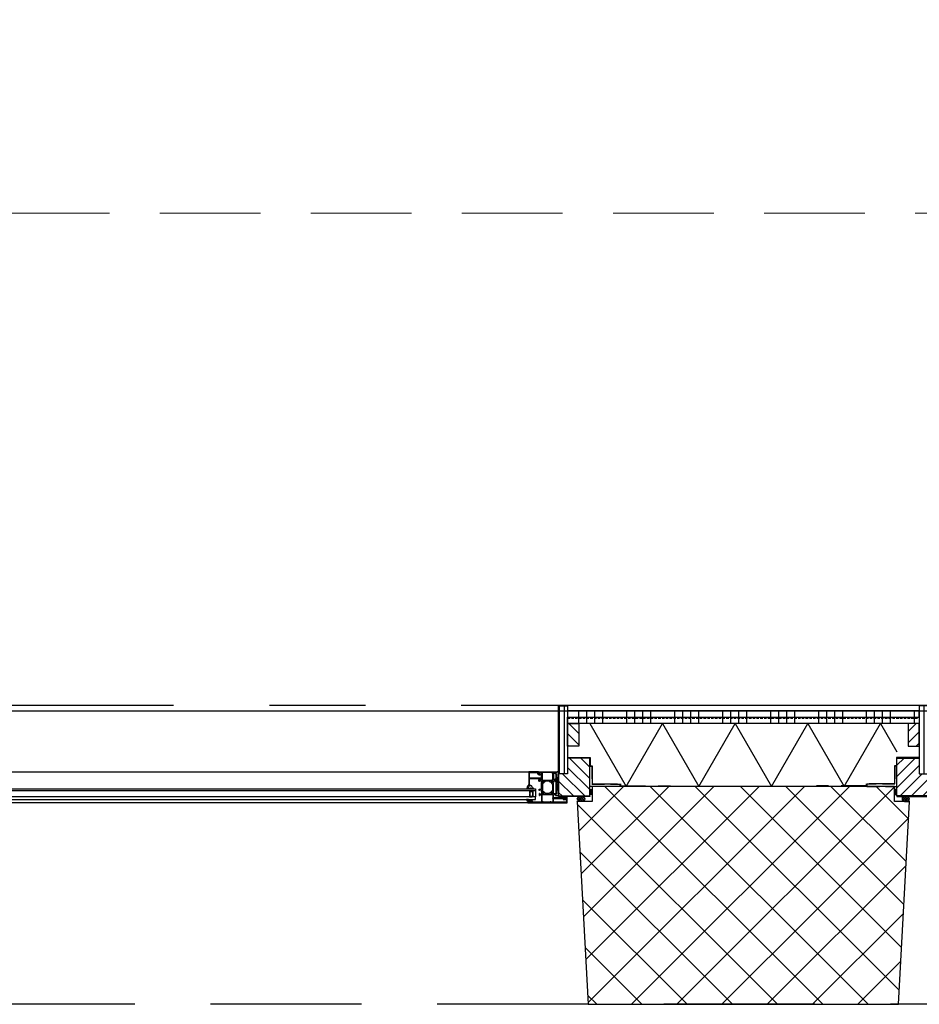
# Model space of a CAD drawing. Header units: millimetres. Extents: x 111285 to 237437, y -9513 to 52045.
# Tile 25 of 117: x 135845 to 137631, y 0 to 1956. Entities that reach past the tile are written whole.
import ezdxf

# ---------------------------------------------------------------- set-up
doc = ezdxf.new("R2010")
doc.units = ezdxf.units.MM
doc.header["$LTSCALE"] = 100
for name, pattern in [('ACAD_ISO10W100', [18, 12, -3, 0, -3]), ('CENTER', [50.8, 31.75, -6.35, 6.35, -6.35]), ('DASHED', [0.75, 0.5, -0.25]), ('DASHED3', [4.5, 3, -1.5])]:
    doc.linetypes.add(name, pattern=pattern)
doc.layers.get('0').update_dxf_attribs({"color": 252})
for name, color, linetype in [('0-aanzicht', 252, 'Continuous'), ('0-afwerking', 252, 'Continuous'), ('0-arc-wanden', 252, 'Continuous'), ('0-arcering', 252, 'Continuous'), ('0-binnenwanden', 252, 'Continuous'), ('0-BUITENKOZIJNEN', 252, 'Continuous'), ('0-constructie', 252, 'Continuous'), ('0-HOOFDSTRAMIEN', 1, 'CENTER'), ('0-ISOLATIE', 252, 'Continuous'), ('0-METSTU', 252, 'Continuous')]:
    doc.layers.add(name, color=color, linetype=linetype)
doc.layers.add('X-ref binnenlijn', color=252, linetype='Continuous', plot=False)
pattern_1 = [(270, (11130, 5e-10), (-9.525, -6e-16), [])]
pattern_2 = [(270, (11130, 5e-10), (-95.25, 5e-15), []), (270, (11145.875, -15.875), (-95.25, 5e-15), []), (270, (11161.75, -31.75), (-95.25, 5e-15), []), (270, (11177.625, -47.625), (-95.25, 5e-15), [])]
pattern_3 = [(315, (11141, 5e-10), (-11.22532, -11.22532), [])]
pattern_4 = [(225, (11119, 5e-10), (11.22532, -11.22532), [])]

# ---------------------------------------------------------------- blocks, each defined once
blk = doc.blocks.new('U-STRAMIEN')
at = {"layer": '0-HOOFDSTRAMIEN', "ltscale": 0.3}
blk.add_lwpolyline([(-5000, 0), (68000, 0)], dxfattribs=at)
blk = doc.blocks.new('S270152_3block')
at = {"color": 5, "linetype": 'Continuous'}
for points in [[(-2.9, 5.3), (-2.8, 6.1), (-2.4, 6.1), (-1.6, 4.7), (-1.6, 3), (-2.4, 1.7), (-2.8, 1.7), (-2.9, 2.4, 0.36397), (-3.2, 2.6), (-3.5, 2.6, 0.414214), (-4.2, 1.9), (-4.2, 0.2, -0.414214), (-4.4, 0), (-4.4, 0), (-4.4, 0, -0.514348), (-7, 0.7), (-7, 6.6), (-7, 6.6, -0.131652), (-7, 6.7), (-7, 6.7), (-6.5, 7.5), (-6.5, 7.5, -0.244142), (-6.1, 7.7), (-6.1, 7.7, -0.396233), (-5.8, 7.5), (-5.8, 7.5), (-5.8, 7.1), (-5.8, 7.1, -0.170304), (-5.8, 6.9), (-5.8, 6.9), (-6.1, 6.5), (-6.1, 6.5, 0.131652), (-6.1, 6.3), (-6.1, 6.3), (-6.1, 1.2), (-6.1, 1.2, 0.491631), (-6, 1.2), (-6, 1.2), (-6, 6.2, -0.131652), (-5.9, 6.5), (-5.1, 7.8), (-5.1, 7.8, -0.267949), (-4.7, 8.1), (-4.7, 8.1), (-4.4, 8.1, -0.414214), (-4.2, 7.9), (-4.2, 5.8, 0.414214), (-3.5, 5.1), (-3.2, 5.1, 0.36397)], [(-4.9, 0.5), (-4.9, 6.2), (-4.9, 6.2), (-4.9, 6.3), (-4.9, 6.3), (-4.9, 6.2), (-4.9, 6.2, 0.414214), (-4.9, 6.3, 0.414214), (-4.9, 6.3), (-5.1, 6.3), (-5.1, 6.3, 0.414214), (-5.1, 6.2), (-5.1, 6.2), (-5.1, 0.6), (-5.1, 0.6, -0.450354), (-5.1, 0.6), (-5.1, 0.6, -0.124641), (-5.7, 0.8), (-5.7, 0.8), (-5.7, 0.8), (-5.7, 0.8, 0.506575), (-5.7, 0.7), (-5.7, 0.7, 0.161858), (-5, 0.5), (-5, 0.5), (-4.9, 0.5), (-4.9, 0.5, 0.414214)], [(-2.6, 4.4, -0.388879), (-2.4, 4.2), (-2.4, 4.2), (-2.4, 3.5), (-2.4, 3.5, -0.388879), (-2.6, 3.3), (-2.6, 3.3), (-3.9, 3.2), (-3.9, 3.2, -0.440011), (-4.1, 3.4), (-4.1, 3.4), (-4.1, 4.3), (-4.1, 4.3, -0.440011), (-3.9, 4.5), (-3.9, 4.5)]]:
    blk.add_lwpolyline(points, format="xyb", close=True, dxfattribs=at)
blk = doc.blocks.new('S234715_6block')
at = {"color": 5, "linetype": 'Continuous'}
blk.add_lwpolyline([(-5.8, 4.4), (-5.8, 1.3, 0.191979), (-4.6, -1.8, -0.398651), (-4.6, -4, 0.191979), (-5.8, -7.1), (-5.8, -9.2, 0.414214), (-5.6, -9.4), (-5.4, -9.4, 0.326741), (-4.9, -8.9, -0.302866), (-2.8, -6.3), (-1, -5.8, 0.33328), (-0.2, -4.7), (-0.2, -3.7, -0.198912), (-0.1, -3.5), (0.5, -2.9, 0.493145), (0.5, -2.6), (-0.1, -2.2, -0.267949), (-0.2, -2), (-0.2, 0, -0.414214), (0, 0.2), (1.9, 0.2, 0.635409), (2.1, 0.6, 0.209907), (-4.3, 3.3, 0.491509), (-4.5, 2.9, 0.194986), (-2.7, 0.8, -1.088983), (-3, 0.4, -0.162066), (-5.1, 4.1, 0.416129), (-5.6, 4.6), (-5.6, 4.6, 0.414214)], format="xyb", close=True, dxfattribs=at)
blk = doc.blocks.new('S170718block')
at = {"layer": '0-BUITENKOZIJNEN', "linetype": 'Continuous'}
blk.add_lwpolyline([(-26.4, 18.1), (-26.4, 18.1, -0.414214), (-25.9, 18.6), (-14.9, 18.6), (-14.9, 18.6, -0.454262), (-13.7, 17.6), (-13.7, 9.9), (-13.7, -0.4), (-13.7, -2.7, -0.767327), (-14.1, -2.8), (-15.3, -2.1, 0.198912), (-15.5, -2), (-15.6, -2, 0.414214), (-15.8, -2.2), (-15.8, -2.7, 0.131652), (-15.7, -2.9), (-14.3, -4, 0.767327), (-12.6, -3.6), (-12.6, -0.6), (-12.6, 9.9), (-12.6, 17.6, -0.421807), (-11.6, 18.6), (-3, 18.3, -0.406661), (-1.5, 16.8), (-1.5, 9.9), (-1.5, 3.7, -0.267949), (-1.7, 3.3), (-4.9, 1.8, 0.267949), (-5.9, 0), (-5.9, -2.4, 0.668179), (-5, -2.8), (-4.5, -2.2, 0.467105), (-4.5, -1.7, -0.245393), (-4.7, -1.4), (-4.7, -0.1, -0.267949), (-4.2, 0.8), (-1.9, 1.8, -0.57735), (-1.2, 1.4), (-1.2, 0.7, 0.414214), (-1, 0.5), (-0.5, 0.5, 0.414214), (0, 1), (0, 9.9), (0, 19.3), (0, 19.3, 0.414214), (-0.5, 19.8), (-27.4, 19.8, 0.414214), (-27.9, 19.3), (-27.9, 19.3), (-27.9, 18), (-27.9, 18, 0.414214), (-27.4, 17.5), (-27.4, 17.5), (-26.9, 17.5), (-26.9, 17.5, 0.414214), (-26.4, 18), (-26.4, 18.1), (-26.4, 18), (-26.4, 18)], format="xyb", close=True, dxfattribs=at)
blk = doc.blocks.new('S270148block')
at = {"color": 5, "linetype": 'Continuous'}
for points in [[(6.7, -1.5), (6.7, -1.5, 0.150479), (6.8, -1.3), (6.8, -1.3), (6.8, 0.2), (6.8, 0.2, -0.203155), (6.8, 2.2), (6.8, 2.2), (6.8, 2.5), (6.8, 2.5, 0.321315), (3.6, 0.2), (3.6, 0.2), (3.7, 0.2), (3.7, 0.2, -0.414214), (4.2, -0.3), (4.2, -0.3), (4.2, -2.2), (4.2, -2.2, -0.414214), (3.7, -2.7), (3.7, -2.7), (3, -2.7), (3, -2.7, -0.414214), (2.8, -2.5), (2.8, -2.5), (2.8, -2.5), (2.8, -2.4), (2.8, -2.4, 0.414214), (2.5, -2.1), (2.5, -2.1), (2.3, -2.1), (2.3, -2.1), (1.7, -2.9), (1.7, -2.9), (1.7, -5.1), (1.7, -5.1), (2.3, -5.9), (2.3, -5.9), (2.5, -5.9), (2.5, -5.9, 0.414214), (2.8, -5.6), (2.8, -5.6), (2.8, -5.5), (2.8, -5.5, -0.414214), (3, -5.3), (3, -5.3), (3.7, -5.3), (3.7, -5.3, -0.414214), (4.2, -5.8), (4.2, -5.8), (4.2, -7), (4.2, -7, 0.216855), (4.6, -7), (4.6, -7, 0.246521), (4.8, -6.8, -0.121194)], [(6, -1.1), (6, -1.1, 0.024804), (5.4, -2.2), (5.4, -2.2, -0.78183), (4.8, -2.1), (4.8, -2.1), (4.8, -0.3), (4.8, -0.3, 0.138255), (4.6, 0.3), (4.6, 0.3, -0.29655), (4.6, 0.6), (4.6, 0.6, -0.093259), (5.3, 1.3), (5.3, 1.3, -0.587696), (5.8, 1.1), (5.8, 1.1, 0.095255), (6.1, -0.2, -0.257242)], [(4.2, -4.5), (4.2, -4.5), (2.8, -4.5), (2.8, -4.5, -0.414214), (2.5, -4.2), (2.5, -4.2), (2.5, -3.8), (2.5, -3.8, -0.414214), (2.8, -3.5), (2.8, -3.5), (4, -3.5), (4, -3.5, -0.300021), (4.3, -3.7), (4.3, -3.7), (4.4, -4.1, -0.538437)]]:
    blk.add_lwpolyline(points, format="xyb", close=True, dxfattribs=at)
blk = doc.blocks.new('770759block')
at = {"linetype": 'Continuous'}
for points in [[(20.9, -31.5, 0.126173), (20.7, -31.5), (19.2, -32.4), (18.7, -32.4, -0.414214), (18.5, -32.2), (18.5, -31.2, -0.609065), (18.8, -31, 1.936492), (18.8, -29.8, -0.609065), (18.5, -29.6), (18.5, -28.6), (18.5, -28.6, -0.534511), (18.8, -28.4), (18.8, -28.4), (20.2, -29, 0.376373), (22.1, -28.4), (22.7, -27.3, -0.267949), (23.1, -27), (25.5, -27, 0.414214), (26, -26.5), (26, -23.8, 0.414214), (25.7, -23.5), (25.1, -23.5, -1), (25.1, -22.5), (26.7, -22.5, -0.414214), (27.2, -23), (27.2, -26.5, 0.414214), (27.7, -27), (38.9, -27, -0.267949), (39.3, -27.3), (39.9, -28.4, 0.376373), (41.8, -29), (43.2, -28.4, -0.534511), (43.5, -28.6), (43.5, -29.6, -0.609065), (43.2, -29.8, 1.936492), (43.2, -31, -0.609065), (43.5, -31.2), (43.5, -32.2), (43.5, -32.2, -0.414214), (43.3, -32.4), (43.3, -32.4), (42.7, -32.4), (41.3, -31.5, 0.126173), (41.1, -31.5, -0.233397), (38.4, -30.1, 0.239087), (36.4, -29), (25.6, -29, 0.239087), (23.6, -30.1, -0.233397)], [(18.7, -45.6), (18.7, -45.6, 0.414214), (18.5, -45.8), (18.5, -46.8, 0.609065), (18.8, -47, -1.936492), (18.8, -48.2, 0.609065), (18.5, -48.4), (18.5, -49.4, 0.534511), (18.8, -49.6), (20.2, -49, -0.376373), (22.1, -49.6), (22.7, -50.7, 0.267949), (23.1, -51), (38.9, -51, 0.267949), (39.3, -50.7), (39.9, -49.6, -0.376373), (41.8, -49), (43.2, -49.6, 0.534511), (43.5, -49.4), (43.5, -48.4, 0.609065), (43.2, -48.2, -1.936492), (43.2, -47, 0.609065), (43.5, -46.8), (43.5, -45.8, 0.414214), (43.3, -45.6), (42.7, -45.6), (41.3, -46.5, -0.126173), (41.1, -46.5, 0.233397), (38.4, -47.9, -0.239087), (36.4, -49), (25.6, -49, -0.239087), (23.6, -47.9, 0.233397), (20.9, -46.5, -0.126173), (20.7, -46.5), (19.2, -45.6)]]:
    blk.add_lwpolyline(points, format="xyb", close=True, dxfattribs=at)
at = {"layer": '0-BUITENKOZIJNEN', "linetype": 'Continuous', "ltscale": 0.25}
blk.add_lwpolyline([(20.6, -31.6), (19.2, -32.4), (18.7, -32.4, -0.414214), (18.5, -32.2), (18.5, -28.4, -0.414214), (18.7, -28.2), (20.7, -29, 0.9366), (21.1, -29.2), (22.1, -27.5, 0.577375), (21.9, -27), (18.3, -27, -0.414214), (17.6, -26.3), (17.6, -23.8, -0.414214), (17.9, -23.5), (18.5, -23.5, 1), (18.5, -22.5), (15.3, -22.5, 0.412335), (14.5, -23.3, 0.416094), (14.7, -23.5), (15.9, -23.5, -0.414214), (16.1, -23.7), (16.1, -26.5, -0.414214), (15.6, -27), (2.3, -27, -0.410557), (1.8, -26.5), (1.6, -11), (1.6, -8.5, -0.414214), (2.1, -8), (3, -8, -0.414214), (3.2, -8.2), (3.2, -9.1, 1), (4, -9.1), (4, -6, 0.414214), (3.5, -5.5), (3.2, -5.5, 0.414214), (3, -5.7), (3, -6.3, -0.414214), (2.5, -6.8), (1.9, -6.8, -0.414214), (1.4, -6.3), (1.4, -1.7, -0.414214), (1.9, -1.2), (2.5, -1.2, -0.414214), (3, -1.7), (3, -2.3, 0.414214), (3.2, -2.5), (3.5, -2.5, 0.414214), (4, -2), (4, -0.5, 0.414214), (3.5, 0), (0.5, 0, 0.414214), (0, -0.5), (0, -77.5, 0.414214), (0.5, -78), (9.7, -78, 0.414214), (10.2, -77.5), (10.2, -76, 0.414214), (9.7, -75.5), (9.6, -75.5, 0.414214), (9.4, -75.7), (9.4, -76, -1), (7.8, -76), (7.8, -72, -1), (9.4, -72), (9.4, -72.3, 0.414214), (9.6, -72.5), (9.7, -72.5, 0.414214), (10.2, -72), (10.2, -51.5, -0.414214), (10.7, -51), (16.2, -51, -0.414214), (16.7, -51.5), (16.7, -54.6, -0.414214), (16.5, -54.8), (14.9, -54.8, 0.414214), (14.7, -55, 0.414214), (15.5, -55.8), (17.8, -55.8, 0.414214), (18.3, -55.3), (18.3, -51.2, -0.414214), (18.5, -51), (21.9, -51, 0.577351), (22.1, -50.5), (21.1, -48.8, 0.936617), (20.7, -49), (18.7, -49.8, -0.414214), (18.5, -49.6), (18.5, -45.8, -0.414214), (18.7, -45.6), (19.2, -45.6), (20.6, -46.4, 0.999993), (21, -46.4), (21, -46, 0.267949), (19.5, -43.4), (19, -43.2, -0.267949), (18.5, -42.3), (18.5, -35.7, -0.267949), (19, -34.8), (19.5, -34.6, 0.267949), (21, -32), (21, -31.6, 0.999992)], format="xyb", close=True, dxfattribs=at)
at = {"layer": '0-BUITENKOZIJNEN', "linetype": 'Continuous'}
for points in [[(1.4, -49.1), (1.4, -45.9, -0.414214), (1.6, -45.7), (1.8, -45.7, 0.414214), (2, -45.5), (2, -44.4, 0.414214), (1.8, -44.2), (1.6, -44.2, -0.414214), (1.4, -44), (1.4, -30.5, -0.414214), (1.6, -30.3), (1.8, -30.3, 0.414214), (2, -30.1), (2, -29, -0.414214), (2.2, -28.8), (3.3, -28.8, 0.414214), (3.5, -28.6, -0.414214), (3.7, -28.4), (15, -28.4, -0.414214), (15.2, -28.6, 0.414214), (15.4, -28.8), (16.5, -28.8, -0.414214), (16.7, -29), (16.7, -49, -0.414214), (16.5, -49.2), (15.4, -49.2, 0.414214), (15.2, -49.4, -0.414214), (15, -49.6), (10.4, -49.6, -0.414214), (10.2, -49.4, 0.414214), (10, -49.2), (9, -49.2, 0.414214), (8.8, -49.4, -0.414214), (8.6, -49.6), (1.9, -49.6, -0.414214)], [(58, -23.5, -0.536675), (57.8, -23.2, -0.301511), (59.7, -22), (61.5, -22, -0.414214), (62, -22.5), (62, -55.5, -0.414214), (61.5, -56), (59.7, -56, -0.301511), (57.8, -54.8, -0.536675), (58, -54.5), (59.7, -54.5, 0.414214), (60.2, -54), (60.2, -51.5, 0.414214), (59.7, -51), (46.2, -51, 0.414214), (45.7, -51.5), (45.7, -54, 0.414214), (46.2, -54.5), (47.6, -54.5, -0.553992), (47.8, -54.8, -0.287008), (46.2, -55.8), (43.4, -55.8, -0.414214), (42.4, -54.8), (42.4, -54.7, -0.414214), (42.6, -54.5), (43.8, -54.5, 0.414214), (44, -54.3), (44, -51.7, 0.414214), (43.3, -51), (43.3, -51), (40.6, -51), (40.6, -51, -0.57735), (40.4, -50.5), (40.7, -49.9), (41.4, -48.8, -1), (41.7, -49), (43.2, -49.6, 0.534511), (43.5, -49.4), (43.5, -49.4), (43.5, -45.8, 0.414214), (43.3, -45.6), (42.8, -45.6), (42.8, -45.6), (41.4, -46.4, -1.077346), (41, -46.4), (41, -46, -0.267949), (42.5, -43.4), (42.5, -43.4), (43, -43.2, 0.267949), (43.5, -42.3), (43.5, -39), (43.5, -39), (43.5, -35.7, 0.267949), (43, -34.8), (43, -34.8), (42.5, -34.6, -0.267949), (41, -32), (41, -32), (41, -31.6, -1.077346), (41.4, -31.6), (42.8, -32.4), (43.3, -32.4, 0.414214), (43.5, -32.2), (43.5, -32.2), (43.5, -28.6), (43.5, -28.6, 0.534511), (43.2, -28.4), (41.7, -29), (41.7, -29, -1), (41.4, -29.2), (41.4, -29.2), (40.7, -28.1), (40.7, -28.1), (40.4, -27.5, -0.57735), (40.6, -27), (40.6, -27), (43.3, -27, 0.414214), (44, -26.3), (44, -23.7, 0.414214), (43.8, -23.5), (42.6, -23.5, -0.414214), (42.4, -23.3), (42.4, -23.2, -0.414214), (43.4, -22.2), (46.2, -22.2, -0.287008), (47.8, -23.2, -0.553992), (47.6, -23.5), (46.2, -23.5, 0.414214), (45.7, -24), (45.7, -26.5, 0.414214), (46.2, -27), (59.7, -27, 0.414214), (60.2, -26.5), (60.2, -24, 0.414214), (59.7, -23.5)], [(60.6, -34), (60.6, -34), (60.6, -30.5), (60.6, -30.5, 0.414214), (60.4, -30.3, -0.414214), (60.2, -30.1), (60.2, -29), (60.2, -29, 0.414214), (60, -28.8), (58.9, -28.8, -0.414214), (58.7, -28.6, 0.414214), (58.5, -28.4), (47, -28.4), (47, -28.4, 0.414214), (46.8, -28.6, -0.414214), (46.6, -28.8), (45.5, -28.8, 0.414214), (45.3, -29), (45.3, -30.1), (45.3, -49), (45.3, -49, 0.414214), (45.5, -49.2), (46.6, -49.2, -0.414214), (46.8, -49.4, 0.414214), (47, -49.6), (58.5, -49.6, 0.414214), (58.7, -49.4), (58.7, -49.4, -0.414214), (58.9, -49.2), (58.9, -49.2), (60, -49.2, 0.414214), (60.2, -49), (60.2, -49), (60.2, -47.9), (60.2, -47.9, -0.414214), (60.4, -47.7), (60.4, -47.7, 0.414214), (60.6, -47.5), (60.6, -47.5)], [(6.1, -76.6), (1.9, -76.6, -0.414214), (1.4, -76.1), (1.4, -51.5, -0.414214), (1.9, -51), (8.3, -51, -0.414214), (8.8, -51.5), (8.8, -69.3, -0.414214), (8.3, -69.8), (8.1, -69.8, 0.414214), (6.6, -71.3), (6.6, -76.1, -0.414214)]]:
    blk.add_lwpolyline(points, format="xyb", close=True, dxfattribs=at)
blk = doc.blocks.new('onderlegger beganegrond')
at = {"layer": '0-arc-wanden', "ltscale": 0.1}
h = blk.add_hatch(dxfattribs=at)
h.set_pattern_fill('ANSI37', color=256, scale=20, style=0)
h.set_pattern_definition([(45, (7530, 594), (-44.9013, 44.9013), []), (135, (7530, 594), (-44.9013, -44.9013), [])])
h.paths.add_polyline_path([(10830, 403), (10800, 403), (10822, 0), (11438, 0), (11460, 403), (11430, 403), (11430, 433), (10830, 433)])
at = {"layer": '0-arcering', "ltscale": 0.1}
h = blk.add_hatch(dxfattribs=at)
h.set_pattern_fill('ANSI31', color=256, scale=3, angle=45, style=0)
h.set_pattern_definition(pattern_1)
h.paths.add_polyline_path([(10763, 593), (10781, 593), (10781, 458), (10763, 458)])
h = blk.add_hatch(dxfattribs=at)
h.set_pattern_fill('ANSI31', color=256, scale=3, angle=45, style=0)
h.set_pattern_definition(pattern_1)
h.paths.add_polyline_path([(11497, 593), (11479, 593), (11479, 458), (11497, 458)])
h = blk.add_hatch(dxfattribs=at)
h.set_pattern_fill('ANSI34', color=256, scale=5, angle=45, style=0)
h.set_pattern_definition(pattern_2)
h.paths.add_polyline_path([(10781, 570.5), (11479, 570.5), (11479, 583), (10781, 583)])
h = blk.add_hatch(dxfattribs=at)
h.set_pattern_fill('ANSI34', color=256, scale=5, angle=45, style=0)
h.set_pattern_definition(pattern_2)
h.paths.add_polyline_path([(10781, 570.5), (11479, 570.5), (11479, 558), (10781, 558)])
h = blk.add_hatch(dxfattribs=at)
h.set_pattern_fill('ANSI31', color=256, scale=5, style=0)
h.set_pattern_definition(pattern_3)
h.paths.add_polyline_path([(10781, 558), (10803, 558), (10803, 513), (10781, 513)])
h = blk.add_hatch(dxfattribs=at)
h.set_pattern_fill('ANSI31', color=256, scale=5, style=0)
h.set_pattern_definition(pattern_4)
h.paths.add_polyline_path([(11479, 558), (11457, 558), (11457, 513), (11479, 513)])
h = blk.add_hatch(dxfattribs=at)
h.set_pattern_fill('ANSI31', color=256, scale=5, style=0)
h.set_pattern_definition(pattern_3)
h.paths.add_polyline_path([(10763, 414), (10825, 414), (10825, 489), (10781, 489), (10781, 458), (10763, 458)])
h = blk.add_hatch(dxfattribs=at)
h.set_pattern_fill('ANSI31', color=256, scale=5, style=0)
h.set_pattern_definition(pattern_4)
h.paths.add_polyline_path([(11497, 414), (11435, 414), (11435, 489), (11479, 489), (11479, 458), (11497, 458)])
h = blk.add_hatch(dxfattribs=at)
h.set_pattern_fill('ANSI37', color=256, style=0)
h.set_pattern_definition([(315, (-14074.448, 43794), (-2.24506403, -2.24506403), []), (225, (-14074.448, 43794), (-2.24506403, 2.24506403), [])])
edge = h.paths.add_edge_path()
edge.add_line((10800, 413), (10810, 413))
edge.add_arc((10810, 408), 5, 0, 90, ccw=False)
edge.add_arc((10810, 408), 5, -90, 0, ccw=False)
edge.add_line((10810, 403), (10800, 403))
edge.add_arc((10798.1, 405.5), 3.11, 306.5592, 413.4408)
edge.add_arc((10798.1, 410.5), 3.11, 306.5592, 413.4408)
h = blk.add_hatch(dxfattribs=at)
h.set_pattern_fill('ANSI37', color=256, scale=0.5, angle=-90, style=0)
h.set_pattern_definition([(45, (-10865.5, -12018.1136), (1.12253202, -1.12253202), []), (315, (-10865.5, -12018.1136), (-1.12253202, -1.12253202), [])])
edge = h.paths.add_edge_path()
edge.add_line((10825, 419.1), (10825, 424.1))
edge.add_arc((10827.5, 424.1), 2.5, 90, 180, ccw=False)
edge.add_arc((10827.5, 424.1), 2.5, 0, 90, ccw=False)
edge.add_line((10830, 424.1), (10830, 419.1))
edge.add_arc((10827.5, 419.1), 2.5, -90, 0, ccw=False)
edge.add_arc((10827.5, 419.1), 2.5, 180, 270, ccw=False)
h = blk.add_hatch(dxfattribs=at)
h.set_pattern_fill('ANSI37', color=256, scale=0.5, angle=-90, style=0)
h.set_pattern_definition([(135, (33125.5, -12018.1136), (-1.12253202, -1.12253202), []), (225, (33125.5, -12018.1136), (1.12253202, -1.12253202), [])])
edge = h.paths.add_edge_path()
edge.add_line((11435, 419.1), (11435, 424.1))
edge.add_arc((11432.5, 424.1), 2.5, 360, 450)
edge.add_arc((11432.5, 424.1), 2.5, 90, 180)
edge.add_line((11430, 424.1), (11430, 419.1))
edge.add_arc((11432.5, 419.1), 2.5, 180, 270)
edge.add_arc((11432.5, 419.1), 2.5, 270, 360)
h = blk.add_hatch(dxfattribs=at)
h.set_pattern_fill('ANSI37', color=256, style=0)
h.set_pattern_definition([(225, (36334.448, 43794), (2.24506403, -2.24506403), []), (315, (36334.448, 43794), (2.24506403, 2.24506403), [])])
edge = h.paths.add_edge_path()
edge.add_line((11460, 413), (11450, 413))
edge.add_arc((11450, 408), 5, 90, 180)
edge.add_arc((11450, 408), 5, 180, 270)
edge.add_line((11450, 403), (11460, 403))
edge.add_arc((11461.9, 405.5), 3.11, 126.5592, 233.4408, ccw=False)
edge.add_arc((11461.9, 410.5), 3.11, 126.5592, 233.4408, ccw=False)
at = {"linetype": 'DASHED', "ltscale": 0.1}
blk.add_line((10781, 568.5), (11479, 568.5), dxfattribs=at)
at = {"linetype": 'Continuous', "ltscale": 0.25}
for p, q in [((9330, 462), (10704.4, 462)), ((10702, 400), (9330, 400))]:
    blk.add_line(p, q, dxfattribs=at)
at = {"ltscale": 0.1}
for p, q in [((10758, 414), (10763, 461.5)), ((10763, 414), (10758, 461.5))]:
    blk.add_line(p, q, dxfattribs=at)
at = {"linetype": 'Continuous'}
for p, q in [((9330, 428), (10717.1, 428)), ((10717.1, 424), (9330, 424)), ((10717.1, 428), (10717.1, 424)), ((10717.1, 424), (10717.1, 412))]:
    blk.add_line(p, q, dxfattribs=at)
at = {"linetype": 'DASHED', "lineweight": 0, "ltscale": 4}
blk.add_lwpolyline([(7571.2, 1571.4), (43680, 1570.2)], dxfattribs=at)
at = {"linetype": 'DASHED', "ltscale": 0.5}
for points in [[(10829, 437), (10885, 437), (10885, 433), (10825, 433), (10825, 473), (10829, 473)], [(11431, 437), (11375, 437), (11375, 433), (11435, 433), (11435, 473), (11431, 473)]]:
    blk.add_lwpolyline(points, close=True, dxfattribs=at)
at = {"ltscale": 0.1}
blk.add_lwpolyline([(10758, 461.5), (10763, 461.5), (10763, 414), (10758, 414)], close=True, dxfattribs=at)
at = {"linetype": 'Continuous'}
blk.add_lwpolyline([(9330, 407), (10717.1, 407), (10717.1, 412), (9330, 412)], dxfattribs=at)
for points in [[(10705.5, 419.2), (10706.7, 418), (10705.5, 416.8), (10705.5, 412), (10710.5, 412), (10712.5, 414), (10712.5, 422), (10710.5, 424), (10705.5, 424)], [(10710.5, 414), (10710.5, 413), (10707, 413), (10707, 423), (10710.5, 423), (10710.5, 422), (10711.5, 422), (10711.5, 414)]]:
    blk.add_lwpolyline(points, close=True, dxfattribs=at)
for points in [[(10763, 414), (10825, 414), (10825, 413), (10763, 413)], [(11497, 414), (11435, 414), (11435, 413), (11497, 413)]]:
    blk.add_lwpolyline(points, close=True)
at = {"ltscale": 0.1}
for points in [[(10800, 413), (10810, 413, -0.414214), (10815, 408), (10815, 408, -0.414214), (10810, 403), (10800, 403, 0.503394), (10800, 408), (10800, 408, 0.503394)], [(10825, 419.1), (10825, 424.1, -0.414214), (10827.5, 426.6), (10827.5, 426.6, -0.414214), (10830, 424.1), (10830, 419.1, -0.414214), (10827.5, 416.6), (10827.5, 416.6, -0.414214)], [(11435, 419.1), (11435, 424.1, 0.414214), (11432.5, 426.6), (11432.5, 426.6, 0.414214), (11430, 424.1), (11430, 419.1, 0.414214), (11432.5, 416.6), (11432.5, 416.6, 0.414214)], [(11460, 413), (11450, 413, 0.414214), (11445, 408), (11445, 408, 0.414214), (11450, 403), (11460, 403, -0.503394), (11460, 408), (11460, 408, -0.503394)]]:
    blk.add_lwpolyline(points, format="xyb", close=True, dxfattribs=at)
at = {"linetype": 'Continuous'}
blk.add_arc((10756, 477.9), 16, 275.6178, 295.1866, dxfattribs=at)
at = {"layer": '0-aanzicht', "linetype": 'DASHED3'}
blk.add_lwpolyline([(64822, 0), (15, 0), (15, 15), (0, 15), (0, 44373), (15, 44373), (15, 44388), (33060, 44388)], dxfattribs=at)
at = {"layer": '0-afwerking', "linetype": 'DASHED'}
for points in [[(10781, 490), (10826, 490), (10826, 474), (10830, 474), (10830, 438), (10886, 438), (10886, 434), (10985, 434)], [(11479, 490), (11434, 490), (11434, 474), (11430, 474), (11430, 438), (11374, 438), (11374, 434), (11275, 434)]]:
    blk.add_lwpolyline(points, dxfattribs=at)
at = {"layer": '0-binnenwanden', "ltscale": 0.1}
for points in [[(10763, 593), (10781, 593), (10781, 458), (10763, 458)], [(11497, 593), (11479, 593), (11479, 458), (11497, 458)], [(10781, 558), (10803, 558), (10803, 513), (10781, 513)], [(11479, 558), (11457, 558), (11457, 513), (11479, 513)], [(10763, 414), (10825, 414), (10825, 489), (10781, 489), (10781, 458), (10763, 458)], [(11497, 414), (11435, 414), (11435, 489), (11479, 489), (11479, 458), (11497, 458)]]:
    blk.add_lwpolyline(points, close=True, dxfattribs=at)
at = {"layer": '0-constructie', "ltscale": 10}
blk.add_lwpolyline([(10830, 403), (10800, 403), (10822, 0), (11438, 0), (11460, 403), (11430, 403), (11430, 433), (10830, 433)], close=True, dxfattribs=at)
at = {"layer": '0-ISOLATIE', "ltscale": 0.1}
for points in [[(10825, 558), (10897.2, 433), (10969.3, 558)], [(10969.3, 558), (11041.5, 433), (11113.7, 558)], [(11113.7, 558), (11185.8, 433), (11258, 558)], [(11258, 558), (11330.2, 433), (11402.4, 558)], [(11402.4, 558), (11435, 501.4)]]:
    blk.add_lwpolyline(points, dxfattribs=at)
at = {"layer": '0-METSTU', "ltscale": 0.1}
for points in [[(10781, 570.5), (11479, 570.5), (11479, 583), (10781, 583)], [(10781, 570.5), (11479, 570.5), (11479, 558), (10781, 558)]]:
    blk.add_lwpolyline(points, close=True, dxfattribs=at)
at = {"layer": 'X-ref binnenlijn'}
blk.add_lwpolyline([(65120, 12574), (32630, 12574), (32630, 12638), (7405, 12638), (7405, 16138), (32630, 16138), (32630, 29144), (7405, 29144), (7405, 32644), (32630, 32644), (32630, 43805), (583, 43805), (583, 583), (43680, 583)], dxfattribs=at)
at = {"linetype": 'Continuous', "ltscale": 0.25, "rotation": 90}
blk.add_blockref('770759block', (10702, 400), dxfattribs=at)
at = {"rotation": 90}
for name, p in [('S170718block', (10724, 462)), ('S270148block', (10702, 400))]:
    blk.add_blockref(name, p, dxfattribs=at)
at = {"linetype": 'Continuous', "rotation": 90}
blk.add_blockref('S234715_6block', (10704.2, 434.1), dxfattribs=at)
at = {"linetype": 'ACAD_ISO10W100', "extrusion": (0, 0, -1), "zscale": -1, "rotation": 270}
blk.add_blockref('S270152_3block', (-10780, 406.4), dxfattribs=at)

msp = doc.modelspace()

# ---------------------------------------------------------------- linework, layer by layer
at = {"color": 5, "linetype": 'Continuous'}
for points in [[(136851.8, 428.3), (136854.9, 428.3, 0.191979), (136858, 429.5, -0.398651), (136860.2, 429.5, 0.191979), (136863.3, 428.3), (136865.4, 428.3, 0.414214), (136865.6, 428.5), (136865.6, 428.7, 0.326741), (136865.1, 429.2, -0.302866), (136862.5, 431.3), (136862, 433.1, 0.33328), (136860.9, 433.9), (136859.9, 433.9, -0.198912), (136859.7, 434), (136859.1, 434.6, 0.493145), (136858.8, 434.6), (136858.4, 434, -0.267949), (136858.2, 433.9), (136856.2, 433.9, -0.414214), (136856, 434.1), (136856, 436, 0.635409), (136855.6, 436.2, 0.209907), (136852.9, 429.8, 0.491509), (136853.3, 429.6, 0.194986), (136855.4, 431.4, -1.088983), (136855.8, 431.1, -0.162066), (136852.1, 429, 0.416129), (136851.6, 428.5), (136851.6, 428.5, 0.414214)], [(136926.7, 409.3), (136925.9, 409.2), (136925.9, 408.8), (136927.3, 408), (136929, 408), (136930.3, 408.8), (136930.3, 409.2), (136929.6, 409.3, -0.36397), (136929.4, 409.6), (136929.4, 409.9, -0.414214), (136930.1, 410.6), (136931.8, 410.6, 0.414214), (136932, 410.8), (136932, 410.8), (136932, 410.8, 0.514348), (136931.2, 413.4), (136925.4, 413.4), (136925.4, 413.4, 0.131652), (136925.3, 413.4), (136925.3, 413.4), (136924.5, 412.9), (136924.5, 412.9, 0.244142), (136924.3, 412.5), (136924.3, 412.5, 0.396233), (136924.5, 412.2), (136924.5, 412.2), (136924.9, 412.2), (136924.9, 412.2, 0.170304), (136925.1, 412.2), (136925.1, 412.2), (136925.5, 412.5), (136925.5, 412.5, -0.131652), (136925.7, 412.5), (136925.7, 412.5), (136930.8, 412.5), (136930.8, 412.5, -0.491631), (136930.8, 412.4), (136930.8, 412.4), (136925.8, 412.4, 0.131652), (136925.5, 412.3), (136924.1, 411.5), (136924.1, 411.5, 0.267949), (136923.9, 411.1), (136923.9, 411.1), (136923.9, 410.8, 0.414214), (136924.1, 410.6), (136926.2, 410.6, -0.414214), (136926.9, 409.9), (136926.9, 409.6, -0.36397)], [(136931.5, 411.3), (136925.8, 411.3), (136925.8, 411.3), (136925.7, 411.3), (136925.7, 411.3), (136925.8, 411.3), (136925.8, 411.3, -0.414214), (136925.7, 411.3, -0.414214), (136925.7, 411.3), (136925.7, 411.5), (136925.7, 411.5, -0.414214), (136925.8, 411.5), (136925.8, 411.5), (136931.4, 411.5), (136931.4, 411.5, 0.450354), (136931.4, 411.5), (136931.4, 411.5, 0.124641), (136931.2, 412.1), (136931.2, 412.1), (136931.2, 412.1), (136931.2, 412.1, -0.506575), (136931.3, 412.1), (136931.3, 412.1, -0.161858), (136931.5, 411.4), (136931.5, 411.4), (136931.5, 411.3), (136931.5, 411.3, -0.414214)], [(136855.5, 406.7), (136855.5, 406.7, 0.150479), (136855.3, 406.8), (136855.3, 406.8), (136853.8, 406.8), (136853.8, 406.8, -0.203155), (136851.8, 406.8), (136851.8, 406.8), (136851.5, 406.8), (136851.5, 406.8, 0.321315), (136853.8, 403.6), (136853.8, 403.6), (136853.8, 403.7), (136853.8, 403.7, -0.414214), (136854.3, 404.2), (136854.3, 404.2), (136856.2, 404.2), (136856.2, 404.2, -0.414214), (136856.7, 403.7), (136856.7, 403.7), (136856.7, 403), (136856.7, 403, -0.414214), (136856.5, 402.8), (136856.5, 402.8), (136856.5, 402.8), (136856.4, 402.8), (136856.4, 402.8, 0.414214), (136856.1, 402.5), (136856.1, 402.5), (136856.1, 402.3), (136856.1, 402.3), (136856.9, 401.7), (136856.9, 401.7), (136859.1, 401.7), (136859.1, 401.7), (136859.9, 402.3), (136859.9, 402.3), (136859.9, 402.5), (136859.9, 402.5, 0.414214), (136859.6, 402.8), (136859.6, 402.8), (136859.5, 402.8), (136859.5, 402.8, -0.414214), (136859.3, 403), (136859.3, 403), (136859.3, 403.7), (136859.3, 403.7, -0.414214), (136859.8, 404.2), (136859.8, 404.2), (136861, 404.2), (136861, 404.2, 0.216855), (136861, 404.6), (136861, 404.6, 0.246521), (136860.8, 404.8, -0.121194)], [(136855.1, 406), (136855.1, 406, 0.024804), (136856.2, 405.4), (136856.2, 405.4, -0.78183), (136856.1, 404.8), (136856.1, 404.8), (136854.3, 404.8), (136854.3, 404.8, 0.138255), (136853.7, 404.6), (136853.7, 404.6, -0.29655), (136853.4, 404.6), (136853.4, 404.6, -0.093259), (136852.7, 405.3), (136852.7, 405.3, -0.587696), (136852.9, 405.8), (136852.9, 405.8, 0.095255), (136854.2, 406.1, -0.257242)], [(136858.5, 404.2), (136858.5, 404.2), (136858.5, 402.8), (136858.5, 402.8, -0.414214), (136858.2, 402.5), (136858.2, 402.5), (136857.8, 402.5), (136857.8, 402.5, -0.414214), (136857.5, 402.8), (136857.5, 402.8), (136857.5, 404), (136857.5, 404, -0.300021), (136857.7, 404.3), (136857.7, 404.3), (136858.1, 404.4, -0.538437)], [(136927.6, 409, 0.388879), (136927.8, 408.8), (136927.8, 408.8), (136928.5, 408.8), (136928.5, 408.8, 0.388879), (136928.7, 409), (136928.7, 409), (136928.8, 410.3), (136928.8, 410.3, 0.440011), (136928.6, 410.5), (136928.6, 410.5), (136927.7, 410.5), (136927.7, 410.5, 0.440011), (136927.5, 410.3), (136927.5, 410.3)]]:
    msp.add_lwpolyline(points, format="xyb", close=True, dxfattribs=at)
at = {"linetype": 'Continuous'}
for points in [[(136885.5, 420.9, 0.126173), (136885.5, 420.7), (136886.4, 419.3), (136886.4, 418.7, -0.414214), (136886.2, 418.5), (136885.2, 418.5, -0.609065), (136885, 418.8, 1.936492), (136883.8, 418.8, -0.609065), (136883.6, 418.5), (136882.6, 418.5), (136882.6, 418.5, -0.534511), (136882.4, 418.8), (136882.4, 418.8), (136883, 420.2, 0.376373), (136882.4, 422.1), (136881.3, 422.7, -0.267949), (136881, 423.1), (136881, 425.5, 0.414214), (136880.5, 426), (136877.8, 426, 0.414214), (136877.5, 425.7), (136877.5, 425.1, -1), (136876.5, 425.1), (136876.5, 426.7, -0.414214), (136877, 427.2), (136880.5, 427.2, 0.414214), (136881, 427.7), (136881, 438.9, -0.267949), (136881.3, 439.3), (136882.4, 439.9, 0.376373), (136883, 441.8), (136882.4, 443.2, -0.534511), (136882.6, 443.5), (136883.6, 443.5, -0.609065), (136883.8, 443.2, 1.936492), (136885, 443.2, -0.609065), (136885.2, 443.5), (136886.2, 443.5), (136886.2, 443.5, -0.414214), (136886.4, 443.3), (136886.4, 443.3), (136886.4, 442.8), (136885.5, 441.3, 0.126173), (136885.5, 441.1, -0.233397), (136884.1, 438.4, 0.239087), (136883, 436.4), (136883, 425.6, 0.239087), (136884.1, 423.6, -0.233397)], [(136899.6, 418.7), (136899.6, 418.7, 0.414214), (136899.8, 418.5), (136900.8, 418.5, 0.609065), (136901, 418.8, -1.936492), (136902.2, 418.8, 0.609065), (136902.4, 418.5), (136903.4, 418.5, 0.534511), (136903.6, 418.8), (136903, 420.2, -0.376373), (136903.6, 422.1), (136904.7, 422.7, 0.267949), (136904.9, 423.1), (136904.9, 438.9, 0.267949), (136904.7, 439.3), (136903.6, 439.9, -0.376373), (136903, 441.8), (136903.6, 443.2, 0.534511), (136903.4, 443.5), (136902.4, 443.5, 0.609065), (136902.2, 443.2, -1.936492), (136901, 443.2, 0.609065), (136900.8, 443.5), (136899.8, 443.5, 0.414214), (136899.6, 443.3), (136899.6, 442.8), (136900.5, 441.3, -0.126173), (136900.5, 441.1, 0.233397), (136901.9, 438.4, -0.239087), (136902.9, 436.4), (136902.9, 425.6, -0.239087), (136901.9, 423.6, 0.233397), (136900.5, 420.9, -0.126173), (136900.5, 420.7), (136899.6, 419.3)]]:
    msp.add_lwpolyline(points, format="xyb", close=True, dxfattribs=at)
at = {"layer": '0-BUITENKOZIJNEN', "linetype": 'Continuous'}
for points in [[(136857.9, 435.6), (136857.9, 435.6, -0.414214), (136857.4, 436.1), (136857.4, 447.1), (136857.4, 447.1, -0.454262), (136858.4, 448.3), (136866.1, 448.3), (136876.4, 448.3), (136878.7, 448.3, -0.767327), (136878.8, 447.9), (136878.1, 446.7, 0.198912), (136878, 446.5), (136878, 446.4, 0.414214), (136878.2, 446.2), (136878.7, 446.2, 0.131652), (136878.9, 446.3), (136880, 447.7, 0.767327), (136879.6, 449.4), (136876.6, 449.4), (136866.1, 449.4), (136858.4, 449.4, -0.421807), (136857.4, 450.4), (136857.7, 459, -0.406661), (136859.2, 460.5), (136866.1, 460.5), (136872.3, 460.5, -0.267949), (136872.7, 460.3), (136874.2, 457.1, 0.267949), (136876, 456.1), (136878.4, 456.1, 0.668179), (136878.8, 457), (136878.2, 457.5, 0.467105), (136877.7, 457.5, -0.245393), (136877.4, 457.3), (136876.1, 457.3, -0.267949), (136875.2, 457.8), (136874.2, 460.1, -0.57735), (136874.6, 460.8), (136875.3, 460.8, 0.414214), (136875.5, 461), (136875.5, 461.5, 0.414214), (136875, 462), (136866.1, 462), (136856.7, 462), (136856.7, 462, 0.414214), (136856.2, 461.5), (136856.2, 434.6, 0.414214), (136856.7, 434.1), (136856.7, 434.1), (136858, 434.1), (136858, 434.1, 0.414214), (136858.5, 434.6), (136858.5, 434.6), (136858.5, 435.1), (136858.5, 435.1, 0.414214), (136858, 435.6), (136857.9, 435.6), (136858, 435.6), (136858, 435.6)], [(136877.5, 458, -0.536675), (136877.2, 457.8, -0.301511), (136876, 459.7), (136876, 461.5, -0.414214), (136876.5, 462), (136909.5, 462, -0.414214), (136910, 461.5), (136910, 459.7, -0.301511), (136908.8, 457.8, -0.536675), (136908.5, 458), (136908.5, 459.7, 0.414214), (136908, 460.2), (136905.5, 460.2, 0.414214), (136905, 459.7), (136905, 446.2, 0.414214), (136905.5, 445.7), (136908, 445.7, 0.414214), (136908.5, 446.2), (136908.5, 447.6, -0.553992), (136908.8, 447.8, -0.287008), (136909.8, 446.2), (136909.8, 443.4, -0.414214), (136908.8, 442.4), (136908.7, 442.4, -0.414214), (136908.5, 442.6), (136908.5, 443.8, 0.414214), (136908.3, 444), (136905.7, 444, 0.414214), (136905, 443.3), (136905, 443.3), (136905, 440.6), (136905, 440.6, -0.57735), (136904.5, 440.4), (136903.9, 440.7), (136902.8, 441.4, -1), (136903, 441.7), (136903.6, 443.2, 0.534511), (136903.4, 443.5), (136903.4, 443.5), (136899.8, 443.5, 0.414214), (136899.6, 443.3), (136899.6, 442.8), (136899.6, 442.8), (136900.4, 441.4, -1.077346), (136900.4, 441), (136900, 441, -0.267949), (136897.4, 442.5), (136897.4, 442.5), (136897.2, 443, 0.267949), (136896.3, 443.5), (136893, 443.5), (136893, 443.5), (136889.7, 443.5, 0.267949), (136888.8, 443), (136888.8, 443), (136888.6, 442.5, -0.267949), (136886, 441), (136886, 441), (136885.6, 441, -1.077346), (136885.6, 441.4), (136886.4, 442.8), (136886.4, 443.3, 0.414214), (136886.2, 443.5), (136886.2, 443.5), (136882.6, 443.5), (136882.6, 443.5, 0.534511), (136882.4, 443.2), (136883, 441.7), (136883, 441.7, -1), (136883.2, 441.4), (136883.2, 441.4), (136882.1, 440.7), (136882.1, 440.7), (136881.4, 440.4, -0.57735), (136881, 440.6), (136881, 440.6), (136881, 443.3, 0.414214), (136880.3, 444), (136877.7, 444, 0.414214), (136877.5, 443.8), (136877.5, 442.6, -0.414214), (136877.3, 442.4), (136877.2, 442.4, -0.414214), (136876.2, 443.4), (136876.2, 446.2, -0.287008), (136877.2, 447.8, -0.553992), (136877.5, 447.6), (136877.5, 446.2, 0.414214), (136878, 445.7), (136880.5, 445.7, 0.414214), (136881, 446.2), (136881, 459.7, 0.414214), (136880.5, 460.2), (136878, 460.2, 0.414214), (136877.5, 459.7)], [(136888, 460.6), (136888, 460.6), (136884.5, 460.6), (136884.5, 460.6, 0.414214), (136884.3, 460.4, -0.414214), (136884.1, 460.2), (136883, 460.2), (136883, 460.2, 0.414214), (136882.8, 460), (136882.8, 458.9, -0.414214), (136882.6, 458.7, 0.414214), (136882.4, 458.5), (136882.4, 447), (136882.4, 447, 0.414214), (136882.6, 446.8, -0.414214), (136882.8, 446.6), (136882.8, 445.5, 0.414214), (136883, 445.3), (136884.1, 445.3), (136903, 445.3), (136903, 445.3, 0.414214), (136903.2, 445.5), (136903.2, 446.6, -0.414214), (136903.4, 446.8, 0.414214), (136903.6, 447), (136903.6, 458.5, 0.414214), (136903.4, 458.7), (136903.4, 458.7, -0.414214), (136903.2, 458.9), (136903.2, 458.9), (136903.2, 460, 0.414214), (136903, 460.2), (136903, 460.2), (136901.9, 460.2), (136901.9, 460.2, -0.414214), (136901.7, 460.4), (136901.7, 460.4, 0.414214), (136901.5, 460.6), (136901.5, 460.6)], [(136903.1, 401.4), (136899.9, 401.4, -0.414214), (136899.7, 401.6), (136899.7, 401.8, 0.414214), (136899.5, 402), (136898.4, 402, 0.414214), (136898.2, 401.8), (136898.2, 401.6, -0.414214), (136898, 401.4), (136884.5, 401.4, -0.414214), (136884.3, 401.6), (136884.3, 401.8, 0.414214), (136884.1, 402), (136883, 402, -0.414214), (136882.8, 402.2), (136882.8, 403.3, 0.414214), (136882.6, 403.5, -0.414214), (136882.4, 403.7), (136882.4, 415, -0.414214), (136882.6, 415.2, 0.414214), (136882.8, 415.4), (136882.8, 416.5, -0.414214), (136883, 416.7), (136903, 416.7, -0.414214), (136903.2, 416.5), (136903.2, 415.4, 0.414214), (136903.4, 415.2, -0.414214), (136903.6, 415), (136903.6, 410.4, -0.414214), (136903.4, 410.2, 0.414214), (136903.2, 410), (136903.2, 409, 0.414214), (136903.4, 408.8, -0.414214), (136903.6, 408.6), (136903.6, 401.9, -0.414214)], [(136930.6, 406.1), (136930.6, 401.9, -0.414214), (136930.1, 401.4), (136905.5, 401.4, -0.414214), (136905, 401.9), (136905, 408.3, -0.414214), (136905.5, 408.8), (136923.3, 408.8, -0.414214), (136923.8, 408.3), (136923.8, 408.1, 0.414214), (136925.3, 406.6), (136930.1, 406.6, -0.414214)]]:
    msp.add_lwpolyline(points, format="xyb", close=True, dxfattribs=at)
at = {"layer": '0-BUITENKOZIJNEN', "linetype": 'Continuous', "ltscale": 0.25}
msp.add_lwpolyline([(136885.6, 420.6), (136886.4, 419.2), (136886.4, 418.7, -0.414214), (136886.2, 418.5), (136882.4, 418.5, -0.414214), (136882.2, 418.7), (136883, 420.7, 0.9366), (136883.2, 421.1), (136881.4, 422.1, 0.577375), (136881, 421.9), (136881, 418.3, -0.414214), (136880.3, 417.6), (136877.8, 417.6, -0.414214), (136877.5, 417.9), (136877.5, 418.5, 1), (136876.5, 418.5), (136876.5, 415.3, 0.412335), (136877.3, 414.5, 0.416094), (136877.5, 414.7), (136877.5, 415.9, -0.414214), (136877.7, 416.1), (136880.5, 416.1, -0.414214), (136881, 415.6), (136881, 402.3, -0.410557), (136880.5, 401.8), (136865, 401.6), (136862.5, 401.6, -0.414214), (136862, 402.1), (136862, 403, -0.414214), (136862.2, 403.2), (136863.1, 403.2, 1), (136863.1, 404), (136860, 404, 0.414214), (136859.5, 403.5), (136859.5, 403.2, 0.414214), (136859.7, 403), (136860.3, 403, -0.414214), (136860.8, 402.5), (136860.8, 401.9, -0.414214), (136860.3, 401.4), (136855.7, 401.4, -0.414214), (136855.2, 401.9), (136855.2, 402.5, -0.414214), (136855.7, 403), (136856.3, 403, 0.414214), (136856.5, 403.2), (136856.5, 403.5, 0.414214), (136856, 404), (136854.5, 404, 0.414214), (136854, 403.5), (136854, 400.5, 0.414214), (136854.5, 400), (136931.5, 400, 0.414214), (136932, 400.5), (136932, 409.7, 0.414214), (136931.5, 410.2), (136930, 410.2, 0.414214), (136929.5, 409.7), (136929.5, 409.6, 0.414214), (136929.7, 409.4), (136930, 409.4, -1), (136930, 407.8), (136926, 407.8, -1), (136926, 409.4), (136926.3, 409.4, 0.414214), (136926.5, 409.6), (136926.5, 409.7, 0.414214), (136926, 410.2), (136905.5, 410.2, -0.414214), (136905, 410.7), (136905, 416.2, -0.414214), (136905.5, 416.7), (136908.6, 416.7, -0.414214), (136908.8, 416.5), (136908.8, 414.9, 0.414214), (136909, 414.7, 0.414214), (136909.8, 415.5), (136909.8, 417.8, 0.414214), (136909.3, 418.3), (136905.2, 418.3, -0.414214), (136905, 418.5), (136905, 421.9, 0.577351), (136904.5, 422.1), (136902.8, 421.1, 0.936617), (136903, 420.7), (136903.8, 418.7, -0.414214), (136903.6, 418.5), (136899.8, 418.5, -0.414214), (136899.6, 418.7), (136899.6, 419.2), (136900.4, 420.6, 0.999993), (136900.4, 421), (136900, 421, 0.267949), (136897.4, 419.5), (136897.2, 419, -0.267949), (136896.3, 418.5), (136889.7, 418.5, -0.267949), (136888.8, 419), (136888.6, 419.5, 0.267949), (136886, 421), (136885.6, 421, 0.999992)], format="xyb", close=True, dxfattribs=at)

# ---------------------------------------------------------------- block references
msp.add_blockref('onderlegger beganegrond', (126152, 0))
at = {"layer": '0-HOOFDSTRAMIEN'}
msp.add_blockref('U-STRAMIEN', (126482, 594), dxfattribs=at)

doc.saveas('drawing.dxf')
